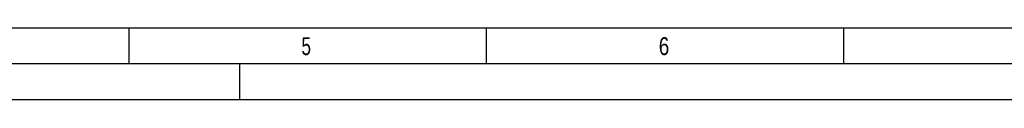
# Model space of a CAD drawing. Header units: millimetres. Extents: x 0 to 1189, y 0 to 841.
# Tile 2 of 31: x 179 to 317, y 0 to 10. Entities that reach past the tile are written whole.
import ezdxf

# ---------------------------------------------------------------- set-up
doc = ezdxf.new("R2010")
doc.units = ezdxf.units.MM
doc.header["$LTSCALE"] = 65.395
doc.layers.get('0').update_dxf_attribs({"linetype": 'CONTINUOUS'})
doc.styles.add('TEXTSTYLE_2', font='txt')

msp = doc.modelspace()

# ---------------------------------------------------------------- linework, layer by layer
at = {"color": 5, "linetype": 'Continuous'}
for p, q in [((1179, 10), (10, 10)), ((194.5, 5), (194.5, 10)), ((244.5, 5), (244.5, 10)), ((294.5, 5), (294.5, 10)), ((210, 0), (210, 5)), ((1189, 0), (0, 0))]:
    msp.add_line(p, q, dxfattribs=at)
at = {"color": 6, "linetype": 'Continuous'}
msp.add_line((1184, 5), (5, 5), dxfattribs=at)

# ---------------------------------------------------------------- texts
at = {"color": 5, "linetype": 'Continuous', "style": 'TEXTSTYLE_2'}
for s, width, p in [('5', 0.714286, (218.606, 6.248)), ('6', 0.785714, (268.606, 6.248))]:
    msp.add_text(s, height=2.50001, dxfattribs=dict(at, width=width)).set_placement(p)

doc.saveas('drawing.dxf')
